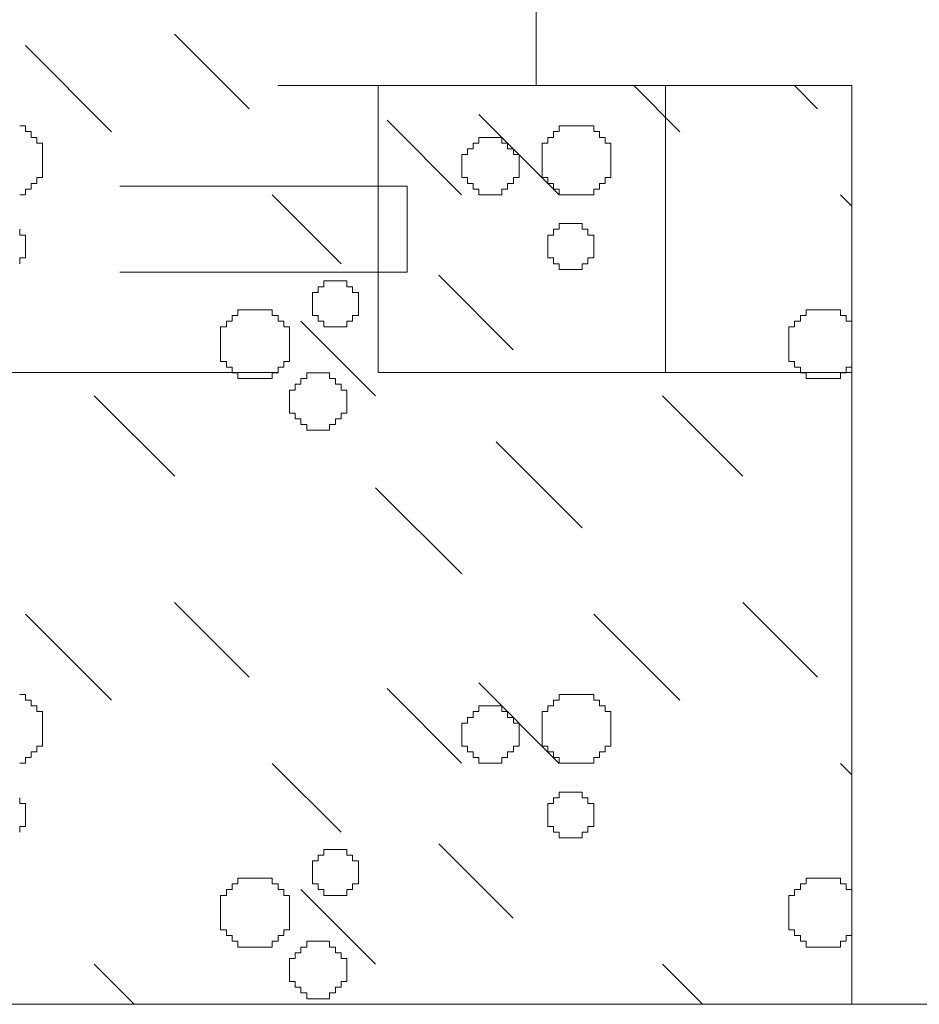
# Model space of a CAD drawing. Header units: millimetres. Extents: x -2274 to 12297, y -16157 to 26321.
# Tile 215 of 256: x -1393 to -1362, y 250 to 284. Entities that reach past the tile are written whole.
import ezdxf

# ---------------------------------------------------------------- set-up
doc = ezdxf.new("R2010")
doc.units = ezdxf.units.MM
doc.linetypes.add('4002', pattern=[2, 1, -1])
doc.linetypes.add('DASHED', pattern=[19.05, 12.7, -6.35])
doc.layers.add('- niebieska cienka - izolacja', color=120, linetype='Continuous')
doc.layers.add('- niebieska gruba', color=161, linetype='Continuous')
doc.layers.add('-ŚCIANY NOŚNE', color=4, linetype='Continuous', lineweight=53)
doc.layers.add('CIENKA - KRESKOWANIA', color=254, linetype='Continuous', lineweight=0)
doc.layers.add('DO USU', color=7, linetype='Continuous', true_color=0x969696)

msp = doc.modelspace()

# ---------------------------------------------------------------- linework, layer by layer
at = {"layer": '- niebieska cienka - izolacja', "color": 253, "linetype": 'Continuous', "lineweight": 13}
for p, q in [((-1387.597, 283.795), (-1384.997, 281.195)), ((-1387.597, 283.795), (-1384.997, 281.195)), ((-1392.795, 283.393), (-1389.795, 280.393)), ((-1392.795, 283.393), (-1389.795, 280.393)), ((-1371.602, 282), (-1369.995, 280.393)), ((-1371.602, 282), (-1369.995, 280.393)), ((-1366.002, 282), (-1365.197, 281.195)), ((-1366.002, 282), (-1365.197, 281.195)), ((-1376.995, 280.993), (-1374.195, 278.193)), ((-1376.995, 280.993), (-1374.195, 278.193)), ((-1392.995, 280.594), (-1392.795, 280.594)), ((-1392.795, 280.394), (-1392.795, 280.594)), ((-1380.197, 280.795), (-1377.597, 278.195)), ((-1380.197, 280.795), (-1377.597, 278.195)), ((-1374.195, 280.394), (-1374.195, 280.594)), ((-1374.195, 280.594), (-1373.995, 280.594)), ((-1373.995, 280.594), (-1373.795, 280.594)), ((-1373.795, 280.594), (-1373.595, 280.594)), ((-1373.595, 280.594), (-1373.395, 280.594)), ((-1373.395, 280.594), (-1373.195, 280.594)), ((-1373.195, 280.594), (-1372.995, 280.594)), ((-1372.995, 280.394), (-1372.995, 280.594)), ((-1392.795, 280.394), (-1392.595, 280.394)), ((-1392.595, 280.194), (-1392.595, 280.394)), ((-1392.595, 280.194), (-1392.395, 280.194)), ((-1392.395, 279.994), (-1392.395, 280.194)), ((-1376.995, 280.194), (-1376.795, 280.194)), ((-1376.995, 279.994), (-1376.995, 280.194)), ((-1376.795, 280.194), (-1376.595, 280.194)), ((-1376.595, 280.194), (-1376.395, 280.194)), ((-1376.395, 280.194), (-1376.195, 280.194)), ((-1376.195, 279.994), (-1376.195, 280.194)), ((-1374.595, 279.994), (-1374.595, 280.194)), ((-1374.595, 280.194), (-1374.395, 280.194)), ((-1374.395, 280.194), (-1374.395, 280.394)), ((-1374.395, 280.394), (-1374.195, 280.394)), ((-1372.995, 280.394), (-1372.795, 280.394)), ((-1372.795, 280.194), (-1372.795, 280.394)), ((-1372.795, 280.194), (-1372.595, 280.194)), ((-1372.595, 279.994), (-1372.595, 280.194)), ((-1392.395, 279.994), (-1392.195, 279.994)), ((-1392.195, 279.794), (-1392.195, 279.994)), ((-1377.195, 279.994), (-1376.995, 279.994)), ((-1377.195, 279.794), (-1377.195, 279.994)), ((-1376.195, 279.994), (-1375.995, 279.994)), ((-1375.995, 279.794), (-1375.995, 279.994)), ((-1374.795, 279.794), (-1374.795, 279.994)), ((-1374.795, 279.994), (-1374.595, 279.994)), ((-1372.595, 279.994), (-1372.395, 279.994)), ((-1372.395, 279.794), (-1372.395, 279.994)), ((-1392.195, 279.594), (-1392.195, 279.794)), ((-1392.195, 279.394), (-1392.195, 279.594)), ((-1377.595, 279.594), (-1377.395, 279.594)), ((-1377.595, 279.394), (-1377.595, 279.594)), ((-1377.395, 279.594), (-1377.395, 279.794)), ((-1377.395, 279.794), (-1377.195, 279.794)), ((-1375.995, 279.794), (-1375.795, 279.794)), ((-1375.795, 279.594), (-1375.795, 279.794)), ((-1375.795, 279.594), (-1375.595, 279.594)), ((-1375.595, 279.394), (-1375.595, 279.594)), ((-1374.795, 279.594), (-1374.795, 279.794)), ((-1374.795, 279.394), (-1374.795, 279.594)), ((-1372.395, 279.594), (-1372.395, 279.794)), ((-1372.395, 279.394), (-1372.395, 279.594)), ((-1392.195, 279.194), (-1392.195, 279.394)), ((-1392.195, 278.994), (-1392.195, 279.194)), ((-1377.595, 279.194), (-1377.595, 279.394)), ((-1377.595, 278.994), (-1377.595, 279.194)), ((-1375.595, 279.194), (-1375.595, 279.394)), ((-1375.595, 278.994), (-1375.595, 279.194)), ((-1374.795, 279.194), (-1374.795, 279.394)), ((-1374.795, 278.994), (-1374.795, 279.194)), ((-1372.395, 279.194), (-1372.395, 279.394)), ((-1372.395, 278.994), (-1372.395, 279.194)), ((-1392.195, 278.794), (-1392.195, 278.994)), ((-1377.595, 278.794), (-1377.595, 278.994)), ((-1375.595, 278.794), (-1375.595, 278.994)), ((-1374.795, 278.794), (-1374.795, 278.994)), ((-1372.395, 278.794), (-1372.395, 278.994)), ((-1392.595, 278.594), (-1392.395, 278.594)), ((-1392.595, 278.394), (-1392.595, 278.594)), ((-1392.395, 278.794), (-1392.195, 278.794)), ((-1392.395, 278.594), (-1392.395, 278.794)), ((-1377.595, 278.794), (-1377.395, 278.794)), ((-1377.395, 278.594), (-1377.395, 278.794)), ((-1377.395, 278.594), (-1377.195, 278.594)), ((-1377.195, 278.394), (-1377.195, 278.594)), ((-1375.995, 278.394), (-1375.995, 278.594)), ((-1375.995, 278.594), (-1375.795, 278.594)), ((-1375.795, 278.594), (-1375.795, 278.794)), ((-1375.795, 278.794), (-1375.595, 278.794)), ((-1374.795, 278.794), (-1374.595, 278.794)), ((-1374.595, 278.594), (-1374.595, 278.794)), ((-1374.595, 278.594), (-1374.395, 278.594)), ((-1374.395, 278.394), (-1374.395, 278.594)), ((-1372.795, 278.594), (-1372.595, 278.594)), ((-1372.795, 278.394), (-1372.795, 278.594)), ((-1372.595, 278.794), (-1372.395, 278.794)), ((-1372.595, 278.594), (-1372.595, 278.794)), ((-1392.995, 278.194), (-1392.795, 278.194)), ((-1392.795, 278.394), (-1392.595, 278.394)), ((-1392.795, 278.194), (-1392.795, 278.394)), ((-1384.195, 278.193), (-1381.795, 275.793)), ((-1384.195, 278.193), (-1381.795, 275.793)), ((-1377.195, 278.394), (-1376.995, 278.394)), ((-1376.995, 278.194), (-1376.995, 278.394)), ((-1376.995, 278.194), (-1376.795, 278.194)), ((-1376.795, 278.194), (-1376.595, 278.194)), ((-1376.595, 278.194), (-1376.395, 278.194)), ((-1376.395, 278.194), (-1376.195, 278.194)), ((-1376.195, 278.194), (-1376.195, 278.394)), ((-1376.195, 278.394), (-1375.995, 278.394)), ((-1374.395, 278.394), (-1374.195, 278.394)), ((-1374.195, 278.194), (-1374.195, 278.394)), ((-1374.195, 278.194), (-1373.995, 278.194)), ((-1373.995, 278.194), (-1373.795, 278.194)), ((-1373.795, 278.194), (-1373.595, 278.194)), ((-1373.595, 278.194), (-1373.395, 278.194)), ((-1373.395, 278.194), (-1373.195, 278.194)), ((-1373.195, 278.194), (-1372.995, 278.194)), ((-1372.995, 278.394), (-1372.795, 278.394)), ((-1372.995, 278.194), (-1372.995, 278.394)), ((-1364.395, 278.193), (-1364, 277.798)), ((-1364.395, 278.193), (-1364, 277.798)), ((-1374.195, 276.994), (-1374.195, 277.194)), ((-1374.195, 277.194), (-1373.995, 277.194)), ((-1373.995, 277.194), (-1373.795, 277.194)), ((-1373.795, 277.194), (-1373.595, 277.194)), ((-1373.595, 277.194), (-1373.395, 277.194)), ((-1373.395, 276.994), (-1373.395, 277.194)), ((-1392.995, 276.794), (-1392.995, 276.994)), ((-1392.995, 276.794), (-1392.795, 276.794)), ((-1392.795, 276.594), (-1392.795, 276.794)), ((-1374.595, 276.594), (-1374.595, 276.794)), ((-1374.595, 276.794), (-1374.395, 276.794)), ((-1374.395, 276.994), (-1374.195, 276.994)), ((-1374.395, 276.794), (-1374.395, 276.994)), ((-1373.395, 276.994), (-1373.195, 276.994)), ((-1373.195, 276.794), (-1373.195, 276.994)), ((-1373.195, 276.794), (-1372.995, 276.794)), ((-1372.995, 276.594), (-1372.995, 276.794)), ((-1392.795, 276.394), (-1392.795, 276.594)), ((-1374.595, 276.394), (-1374.595, 276.594)), ((-1372.995, 276.394), (-1372.995, 276.594)), ((-1392.795, 276.194), (-1392.795, 276.394)), ((-1392.795, 275.994), (-1392.795, 276.194)), ((-1374.595, 276.194), (-1374.595, 276.394)), ((-1374.595, 275.994), (-1374.595, 276.194)), ((-1372.995, 276.194), (-1372.995, 276.394)), ((-1372.995, 275.994), (-1372.995, 276.194)), ((-1392.995, 275.994), (-1392.795, 275.994)), ((-1392.995, 275.794), (-1392.995, 275.994)), ((-1374.595, 275.994), (-1374.395, 275.994)), ((-1374.395, 275.794), (-1374.395, 275.994)), ((-1374.395, 275.794), (-1374.195, 275.794)), ((-1374.195, 275.594), (-1374.195, 275.794)), ((-1373.395, 275.794), (-1373.195, 275.794)), ((-1373.395, 275.594), (-1373.395, 275.794)), ((-1373.195, 275.994), (-1372.995, 275.994)), ((-1373.195, 275.794), (-1373.195, 275.994)), ((-1378.397, 275.395), (-1375.797, 272.795)), ((-1378.397, 275.395), (-1375.797, 272.795)), ((-1374.195, 275.594), (-1373.995, 275.594)), ((-1373.995, 275.594), (-1373.795, 275.594)), ((-1373.795, 275.594), (-1373.595, 275.594)), ((-1373.595, 275.594), (-1373.395, 275.594)), ((-1382.395, 274.994), (-1382.395, 275.194)), ((-1382.395, 275.194), (-1382.195, 275.194)), ((-1382.195, 275.194), (-1381.995, 275.194)), ((-1381.995, 275.194), (-1381.795, 275.194)), ((-1381.795, 275.194), (-1381.595, 275.194)), ((-1381.595, 274.994), (-1381.595, 275.194)), ((-1382.795, 274.594), (-1382.795, 274.794)), ((-1382.795, 274.794), (-1382.595, 274.794)), ((-1382.595, 274.994), (-1382.395, 274.994)), ((-1382.595, 274.794), (-1382.595, 274.994)), ((-1381.595, 274.994), (-1381.395, 274.994)), ((-1381.395, 274.794), (-1381.395, 274.994)), ((-1381.395, 274.794), (-1381.195, 274.794)), ((-1381.195, 274.594), (-1381.195, 274.794)), ((-1382.795, 274.394), (-1382.795, 274.594)), ((-1382.795, 274.194), (-1382.795, 274.394)), ((-1381.195, 274.394), (-1381.195, 274.594)), ((-1381.195, 274.194), (-1381.195, 274.394)), ((-1385.395, 273.994), (-1385.395, 274.194)), ((-1385.395, 274.194), (-1385.195, 274.194)), ((-1385.195, 274.194), (-1384.995, 274.194)), ((-1384.995, 274.194), (-1384.795, 274.194)), ((-1384.795, 274.194), (-1384.595, 274.194)), ((-1384.595, 274.194), (-1384.395, 274.194)), ((-1384.395, 274.194), (-1384.195, 274.194)), ((-1384.195, 273.994), (-1384.195, 274.194)), ((-1382.795, 273.994), (-1382.795, 274.194)), ((-1381.195, 273.994), (-1381.195, 274.194)), ((-1365.595, 273.994), (-1365.595, 274.194)), ((-1365.595, 274.194), (-1365.395, 274.194)), ((-1365.395, 274.194), (-1365.195, 274.194)), ((-1365.195, 274.194), (-1364.995, 274.194)), ((-1364.995, 274.194), (-1364.795, 274.194)), ((-1364.795, 274.194), (-1364.595, 274.194)), ((-1364.595, 274.194), (-1364.395, 274.194)), ((-1364.395, 273.994), (-1364.395, 274.194)), ((-1385.795, 273.594), (-1385.795, 273.794)), ((-1385.795, 273.794), (-1385.595, 273.794)), ((-1385.595, 273.794), (-1385.595, 273.994)), ((-1385.595, 273.994), (-1385.395, 273.994)), ((-1384.195, 273.994), (-1383.995, 273.994)), ((-1383.995, 273.794), (-1383.995, 273.994)), ((-1383.995, 273.794), (-1383.795, 273.794)), ((-1383.795, 273.594), (-1383.795, 273.794)), ((-1383.197, 273.795), (-1380.597, 271.195)), ((-1383.197, 273.795), (-1380.597, 271.195)), ((-1382.795, 273.994), (-1382.595, 273.994)), ((-1382.595, 273.794), (-1382.595, 273.994)), ((-1382.595, 273.794), (-1382.395, 273.794)), ((-1382.395, 273.594), (-1382.395, 273.794)), ((-1381.595, 273.794), (-1381.395, 273.794)), ((-1381.595, 273.594), (-1381.595, 273.794)), ((-1381.395, 273.994), (-1381.195, 273.994)), ((-1381.395, 273.794), (-1381.395, 273.994)), ((-1365.995, 273.594), (-1365.995, 273.794)), ((-1365.995, 273.794), (-1365.795, 273.794)), ((-1365.795, 273.794), (-1365.795, 273.994)), ((-1365.795, 273.994), (-1365.595, 273.994)), ((-1364.395, 273.994), (-1364.195, 273.994)), ((-1364.195, 273.794), (-1364.195, 273.994)), ((-1364.195, 273.794), (-1364, 273.794)), ((-1385.995, 273.394), (-1385.995, 273.594)), ((-1385.995, 273.594), (-1385.795, 273.594)), ((-1385.995, 273.194), (-1385.995, 273.394)), ((-1383.795, 273.594), (-1383.595, 273.594)), ((-1383.595, 273.394), (-1383.595, 273.594)), ((-1383.595, 273.194), (-1383.595, 273.394)), ((-1382.395, 273.594), (-1382.195, 273.594)), ((-1382.195, 273.594), (-1381.995, 273.594)), ((-1381.995, 273.594), (-1381.795, 273.594)), ((-1381.795, 273.594), (-1381.595, 273.594)), ((-1366.195, 273.394), (-1366.195, 273.594)), ((-1366.195, 273.594), (-1365.995, 273.594)), ((-1366.195, 273.194), (-1366.195, 273.394)), ((-1385.995, 272.994), (-1385.995, 273.194)), ((-1385.995, 272.794), (-1385.995, 272.994)), ((-1383.595, 272.994), (-1383.595, 273.194)), ((-1383.595, 272.794), (-1383.595, 272.994)), ((-1366.195, 272.994), (-1366.195, 273.194)), ((-1366.195, 272.794), (-1366.195, 272.994)), ((-1385.995, 272.594), (-1385.995, 272.794)), ((-1383.595, 272.594), (-1383.595, 272.794)), ((-1366.195, 272.594), (-1366.195, 272.794)), ((-1385.995, 272.394), (-1385.995, 272.594)), ((-1385.995, 272.394), (-1385.795, 272.394)), ((-1385.795, 272.194), (-1385.795, 272.394)), ((-1383.795, 272.394), (-1383.595, 272.394)), ((-1383.795, 272.194), (-1383.795, 272.394)), ((-1383.595, 272.394), (-1383.595, 272.594)), ((-1366.195, 272.394), (-1366.195, 272.594)), ((-1366.195, 272.394), (-1365.995, 272.394)), ((-1365.995, 272.194), (-1365.995, 272.394)), ((-1385.795, 272.194), (-1385.595, 272.194)), ((-1385.595, 271.994), (-1385.595, 272.194)), ((-1385.595, 271.994), (-1385.395, 271.994)), ((-1385.395, 271.794), (-1385.395, 271.994)), ((-1384.195, 271.994), (-1383.995, 271.994)), ((-1384.195, 271.794), (-1384.195, 271.994)), ((-1383.995, 272.194), (-1383.795, 272.194)), ((-1383.995, 271.994), (-1383.995, 272.194)), ((-1382.995, 271.994), (-1382.795, 271.994)), ((-1382.995, 271.794), (-1382.995, 271.994)), ((-1382.795, 271.994), (-1382.595, 271.994)), ((-1382.595, 271.994), (-1382.395, 271.994)), ((-1382.395, 271.994), (-1382.195, 271.994)), ((-1382.195, 271.794), (-1382.195, 271.994)), ((-1365.995, 272.194), (-1365.795, 272.194)), ((-1365.795, 271.994), (-1365.795, 272.194)), ((-1365.795, 271.994), (-1365.595, 271.994)), ((-1365.595, 271.794), (-1365.595, 271.994)), ((-1364.395, 271.994), (-1364.195, 271.994)), ((-1364.395, 271.794), (-1364.395, 271.994)), ((-1364.195, 272.194), (-1364, 272.194)), ((-1364.195, 271.994), (-1364.195, 272.194)), ((-1385.395, 271.794), (-1385.195, 271.794)), ((-1385.195, 271.794), (-1384.995, 271.794)), ((-1384.995, 271.794), (-1384.795, 271.794)), ((-1384.795, 271.794), (-1384.595, 271.794)), ((-1384.595, 271.794), (-1384.395, 271.794)), ((-1384.395, 271.794), (-1384.195, 271.794)), ((-1383.195, 271.794), (-1382.995, 271.794)), ((-1383.195, 271.594), (-1383.195, 271.794)), ((-1382.195, 271.794), (-1381.995, 271.794)), ((-1381.995, 271.594), (-1381.995, 271.794)), ((-1365.595, 271.794), (-1365.395, 271.794)), ((-1365.395, 271.794), (-1365.195, 271.794)), ((-1365.195, 271.794), (-1364.995, 271.794)), ((-1364.995, 271.794), (-1364.795, 271.794)), ((-1364.795, 271.794), (-1364.595, 271.794)), ((-1364.595, 271.794), (-1364.395, 271.794)), ((-1383.595, 271.394), (-1383.395, 271.394)), ((-1383.595, 271.194), (-1383.595, 271.394)), ((-1383.395, 271.394), (-1383.395, 271.594)), ((-1383.395, 271.594), (-1383.195, 271.594)), ((-1381.995, 271.594), (-1381.795, 271.594)), ((-1381.795, 271.394), (-1381.795, 271.594)), ((-1381.795, 271.394), (-1381.595, 271.394)), ((-1381.595, 271.194), (-1381.595, 271.394)), ((-1390.395, 271.193), (-1387.595, 268.393)), ((-1390.395, 271.193), (-1387.595, 268.393)), ((-1383.595, 270.994), (-1383.595, 271.194)), ((-1383.595, 270.794), (-1383.595, 270.994)), ((-1381.595, 270.994), (-1381.595, 271.194)), ((-1381.595, 270.794), (-1381.595, 270.994)), ((-1370.595, 271.193), (-1367.795, 268.393)), ((-1370.595, 271.193), (-1367.795, 268.393)), ((-1383.595, 270.594), (-1383.595, 270.794)), ((-1383.595, 270.594), (-1383.395, 270.594)), ((-1383.395, 270.394), (-1383.395, 270.594)), ((-1381.795, 270.394), (-1381.795, 270.594)), ((-1381.795, 270.594), (-1381.595, 270.594)), ((-1381.595, 270.594), (-1381.595, 270.794)), ((-1383.395, 270.394), (-1383.195, 270.394)), ((-1383.195, 270.194), (-1383.195, 270.394)), ((-1381.995, 270.194), (-1381.995, 270.394)), ((-1381.995, 270.394), (-1381.795, 270.394)), ((-1383.195, 270.194), (-1382.995, 270.194)), ((-1382.995, 269.994), (-1382.995, 270.194)), ((-1382.995, 269.994), (-1382.795, 269.994)), ((-1382.795, 269.994), (-1382.595, 269.994)), ((-1382.595, 269.994), (-1382.395, 269.994)), ((-1382.395, 269.994), (-1382.195, 269.994)), ((-1382.195, 269.994), (-1382.195, 270.194)), ((-1382.195, 270.194), (-1381.995, 270.194)), ((-1376.395, 269.593), (-1373.395, 266.593)), ((-1376.395, 269.593), (-1373.395, 266.593)), ((-1380.595, 267.993), (-1377.595, 264.993)), ((-1380.595, 267.993), (-1377.595, 264.993)), ((-1387.597, 263.995), (-1384.997, 261.395)), ((-1387.597, 263.995), (-1384.997, 261.395)), ((-1367.797, 263.995), (-1365.197, 261.395)), ((-1367.797, 263.995), (-1365.197, 261.395)), ((-1392.795, 263.593), (-1389.795, 260.593)), ((-1392.795, 263.593), (-1389.795, 260.593)), ((-1372.995, 263.593), (-1369.995, 260.593)), ((-1372.995, 263.593), (-1369.995, 260.593)), ((-1380.197, 260.995), (-1377.597, 258.395)), ((-1380.197, 260.995), (-1377.597, 258.395)), ((-1376.995, 261.193), (-1374.195, 258.393)), ((-1376.995, 261.193), (-1374.195, 258.393)), ((-1392.995, 260.794), (-1392.795, 260.794)), ((-1392.795, 260.594), (-1392.795, 260.794)), ((-1374.195, 260.594), (-1374.195, 260.794)), ((-1374.195, 260.794), (-1373.995, 260.794)), ((-1373.995, 260.794), (-1373.795, 260.794)), ((-1373.795, 260.794), (-1373.595, 260.794)), ((-1373.595, 260.794), (-1373.395, 260.794)), ((-1373.395, 260.794), (-1373.195, 260.794)), ((-1373.195, 260.794), (-1372.995, 260.794)), ((-1372.995, 260.594), (-1372.995, 260.794)), ((-1392.795, 260.594), (-1392.595, 260.594)), ((-1392.595, 260.394), (-1392.595, 260.594)), ((-1392.595, 260.394), (-1392.395, 260.394)), ((-1392.395, 260.194), (-1392.395, 260.394)), ((-1376.995, 260.394), (-1376.795, 260.394)), ((-1376.995, 260.194), (-1376.995, 260.394)), ((-1376.795, 260.394), (-1376.595, 260.394)), ((-1376.595, 260.394), (-1376.395, 260.394)), ((-1376.395, 260.394), (-1376.195, 260.394)), ((-1376.195, 260.194), (-1376.195, 260.394)), ((-1374.595, 260.194), (-1374.595, 260.394)), ((-1374.595, 260.394), (-1374.395, 260.394)), ((-1374.395, 260.394), (-1374.395, 260.594)), ((-1374.395, 260.594), (-1374.195, 260.594)), ((-1372.995, 260.594), (-1372.795, 260.594)), ((-1372.795, 260.394), (-1372.795, 260.594)), ((-1372.795, 260.394), (-1372.595, 260.394)), ((-1372.595, 260.194), (-1372.595, 260.394)), ((-1392.395, 260.194), (-1392.195, 260.194)), ((-1392.195, 259.994), (-1392.195, 260.194)), ((-1392.195, 259.794), (-1392.195, 259.994)), ((-1377.395, 259.794), (-1377.395, 259.994)), ((-1377.395, 259.994), (-1377.195, 259.994)), ((-1377.195, 260.194), (-1376.995, 260.194)), ((-1377.195, 259.994), (-1377.195, 260.194)), ((-1376.195, 260.194), (-1375.995, 260.194)), ((-1375.995, 259.994), (-1375.995, 260.194)), ((-1375.995, 259.994), (-1375.795, 259.994)), ((-1375.795, 259.794), (-1375.795, 259.994)), ((-1374.795, 259.994), (-1374.795, 260.194)), ((-1374.795, 260.194), (-1374.595, 260.194)), ((-1374.795, 259.794), (-1374.795, 259.994)), ((-1372.595, 260.194), (-1372.395, 260.194)), ((-1372.395, 259.994), (-1372.395, 260.194)), ((-1372.395, 259.794), (-1372.395, 259.994)), ((-1392.195, 259.594), (-1392.195, 259.794)), ((-1377.595, 259.794), (-1377.395, 259.794)), ((-1377.595, 259.594), (-1377.595, 259.794)), ((-1375.795, 259.794), (-1375.595, 259.794)), ((-1375.595, 259.594), (-1375.595, 259.794)), ((-1374.795, 259.594), (-1374.795, 259.794)), ((-1372.395, 259.594), (-1372.395, 259.794)), ((-1392.195, 259.394), (-1392.195, 259.594)), ((-1392.195, 259.194), (-1392.195, 259.394)), ((-1377.595, 259.394), (-1377.595, 259.594)), ((-1377.595, 259.194), (-1377.595, 259.394)), ((-1375.595, 259.394), (-1375.595, 259.594)), ((-1375.595, 259.194), (-1375.595, 259.394)), ((-1374.795, 259.394), (-1374.795, 259.594)), ((-1374.795, 259.194), (-1374.795, 259.394)), ((-1372.395, 259.394), (-1372.395, 259.594)), ((-1372.395, 259.194), (-1372.395, 259.394)), ((-1392.395, 258.994), (-1392.195, 258.994)), ((-1392.395, 258.794), (-1392.395, 258.994)), ((-1392.195, 258.994), (-1392.195, 259.194)), ((-1377.595, 258.994), (-1377.595, 259.194)), ((-1377.595, 258.994), (-1377.395, 258.994)), ((-1377.395, 258.794), (-1377.395, 258.994)), ((-1375.795, 258.794), (-1375.795, 258.994)), ((-1375.795, 258.994), (-1375.595, 258.994)), ((-1375.595, 258.994), (-1375.595, 259.194)), ((-1374.795, 258.994), (-1374.795, 259.194)), ((-1374.795, 258.994), (-1374.595, 258.994)), ((-1374.595, 258.794), (-1374.595, 258.994)), ((-1372.595, 258.994), (-1372.395, 258.994)), ((-1372.595, 258.794), (-1372.595, 258.994)), ((-1372.395, 258.994), (-1372.395, 259.194)), ((-1392.795, 258.594), (-1392.595, 258.594)), ((-1392.795, 258.394), (-1392.795, 258.594)), ((-1392.595, 258.794), (-1392.395, 258.794)), ((-1392.595, 258.594), (-1392.595, 258.794)), ((-1377.395, 258.794), (-1377.195, 258.794)), ((-1377.195, 258.594), (-1377.195, 258.794)), ((-1377.195, 258.594), (-1376.995, 258.594)), ((-1376.995, 258.394), (-1376.995, 258.594)), ((-1376.195, 258.394), (-1376.195, 258.594)), ((-1376.195, 258.594), (-1375.995, 258.594)), ((-1375.995, 258.594), (-1375.995, 258.794)), ((-1375.995, 258.794), (-1375.795, 258.794)), ((-1374.595, 258.794), (-1374.395, 258.794)), ((-1374.395, 258.594), (-1374.395, 258.794)), ((-1374.395, 258.594), (-1374.195, 258.594)), ((-1374.195, 258.394), (-1374.195, 258.594)), ((-1372.995, 258.594), (-1372.795, 258.594)), ((-1372.995, 258.394), (-1372.995, 258.594)), ((-1372.795, 258.794), (-1372.595, 258.794)), ((-1372.795, 258.594), (-1372.795, 258.794)), ((-1392.995, 258.394), (-1392.795, 258.394)), ((-1384.195, 258.393), (-1381.795, 255.993)), ((-1384.195, 258.393), (-1381.795, 255.993)), ((-1376.995, 258.394), (-1376.795, 258.394)), ((-1376.795, 258.394), (-1376.595, 258.394)), ((-1376.595, 258.394), (-1376.395, 258.394)), ((-1376.395, 258.394), (-1376.195, 258.394)), ((-1374.195, 258.394), (-1373.995, 258.394)), ((-1373.995, 258.394), (-1373.795, 258.394)), ((-1373.795, 258.394), (-1373.595, 258.394)), ((-1373.595, 258.394), (-1373.395, 258.394)), ((-1373.395, 258.394), (-1373.195, 258.394)), ((-1373.195, 258.394), (-1372.995, 258.394)), ((-1364.395, 258.393), (-1364, 257.998)), ((-1364.395, 258.393), (-1364, 257.998)), ((-1374.195, 257.194), (-1374.195, 257.394)), ((-1374.195, 257.394), (-1373.995, 257.394)), ((-1373.995, 257.394), (-1373.795, 257.394)), ((-1373.795, 257.394), (-1373.595, 257.394)), ((-1373.595, 257.394), (-1373.395, 257.394)), ((-1373.395, 257.194), (-1373.395, 257.394)), ((-1392.995, 256.994), (-1392.995, 257.194)), ((-1392.995, 256.994), (-1392.795, 256.994)), ((-1392.795, 256.794), (-1392.795, 256.994)), ((-1374.595, 256.794), (-1374.595, 256.994)), ((-1374.595, 256.994), (-1374.395, 256.994)), ((-1374.395, 257.194), (-1374.195, 257.194)), ((-1374.395, 256.994), (-1374.395, 257.194)), ((-1373.395, 257.194), (-1373.195, 257.194)), ((-1373.195, 256.994), (-1373.195, 257.194)), ((-1373.195, 256.994), (-1372.995, 256.994)), ((-1372.995, 256.794), (-1372.995, 256.994)), ((-1392.795, 256.594), (-1392.795, 256.794)), ((-1392.795, 256.394), (-1392.795, 256.594)), ((-1374.595, 256.594), (-1374.595, 256.794)), ((-1374.595, 256.394), (-1374.595, 256.594)), ((-1372.995, 256.594), (-1372.995, 256.794)), ((-1372.995, 256.394), (-1372.995, 256.594)), ((-1392.995, 256.194), (-1392.795, 256.194)), ((-1392.995, 255.994), (-1392.995, 256.194)), ((-1392.795, 256.194), (-1392.795, 256.394)), ((-1374.595, 256.194), (-1374.595, 256.394)), ((-1374.595, 256.194), (-1374.395, 256.194)), ((-1374.395, 255.994), (-1374.395, 256.194)), ((-1373.195, 256.194), (-1372.995, 256.194)), ((-1373.195, 255.994), (-1373.195, 256.194)), ((-1372.995, 256.194), (-1372.995, 256.394)), ((-1374.395, 255.994), (-1374.195, 255.994)), ((-1374.195, 255.794), (-1374.195, 255.994)), ((-1373.395, 255.994), (-1373.195, 255.994)), ((-1373.395, 255.794), (-1373.395, 255.994)), ((-1378.397, 255.595), (-1375.797, 252.995)), ((-1378.397, 255.595), (-1375.797, 252.995)), ((-1374.195, 255.794), (-1373.995, 255.794)), ((-1373.995, 255.794), (-1373.795, 255.794)), ((-1373.795, 255.794), (-1373.595, 255.794)), ((-1373.595, 255.794), (-1373.395, 255.794)), ((-1382.595, 255.194), (-1382.395, 255.194)), ((-1382.595, 254.994), (-1382.595, 255.194)), ((-1382.395, 255.194), (-1382.395, 255.394)), ((-1382.395, 255.394), (-1382.195, 255.394)), ((-1382.195, 255.394), (-1381.995, 255.394)), ((-1381.995, 255.394), (-1381.795, 255.394)), ((-1381.795, 255.394), (-1381.595, 255.394)), ((-1381.595, 255.194), (-1381.595, 255.394)), ((-1381.595, 255.194), (-1381.395, 255.194)), ((-1381.395, 254.994), (-1381.395, 255.194)), ((-1382.795, 254.794), (-1382.795, 254.994)), ((-1382.795, 254.994), (-1382.595, 254.994)), ((-1381.395, 254.994), (-1381.195, 254.994)), ((-1381.195, 254.794), (-1381.195, 254.994)), ((-1382.795, 254.594), (-1382.795, 254.794)), ((-1382.795, 254.394), (-1382.795, 254.594)), ((-1381.195, 254.594), (-1381.195, 254.794)), ((-1381.195, 254.394), (-1381.195, 254.594)), ((-1385.595, 253.994), (-1385.595, 254.194)), ((-1385.595, 254.194), (-1385.395, 254.194)), ((-1385.395, 254.194), (-1385.395, 254.394)), ((-1385.395, 254.394), (-1385.195, 254.394)), ((-1385.195, 254.394), (-1384.995, 254.394)), ((-1384.995, 254.394), (-1384.795, 254.394)), ((-1384.795, 254.394), (-1384.595, 254.394)), ((-1384.595, 254.394), (-1384.395, 254.394)), ((-1384.395, 254.394), (-1384.195, 254.394)), ((-1384.195, 254.194), (-1384.195, 254.394)), ((-1384.195, 254.194), (-1383.995, 254.194)), ((-1383.995, 253.994), (-1383.995, 254.194)), ((-1382.795, 254.194), (-1382.795, 254.394)), ((-1382.795, 254.194), (-1382.595, 254.194)), ((-1382.595, 253.994), (-1382.595, 254.194)), ((-1381.395, 254.194), (-1381.195, 254.194)), ((-1381.395, 253.994), (-1381.395, 254.194)), ((-1381.195, 254.194), (-1381.195, 254.394)), ((-1365.795, 253.994), (-1365.795, 254.194)), ((-1365.795, 254.194), (-1365.595, 254.194)), ((-1365.595, 254.194), (-1365.595, 254.394)), ((-1365.595, 254.394), (-1365.395, 254.394)), ((-1365.395, 254.394), (-1365.195, 254.394)), ((-1365.195, 254.394), (-1364.995, 254.394)), ((-1364.995, 254.394), (-1364.795, 254.394)), ((-1364.795, 254.394), (-1364.595, 254.394)), ((-1364.595, 254.394), (-1364.395, 254.394)), ((-1364.395, 254.194), (-1364.395, 254.394)), ((-1364.395, 254.194), (-1364.195, 254.194)), ((-1364.195, 253.994), (-1364.195, 254.194)), ((-1385.995, 253.594), (-1385.995, 253.794)), ((-1385.995, 253.794), (-1385.795, 253.794)), ((-1385.795, 253.794), (-1385.795, 253.994)), ((-1385.795, 253.994), (-1385.595, 253.994)), ((-1383.995, 253.994), (-1383.795, 253.994)), ((-1383.795, 253.794), (-1383.795, 253.994)), ((-1383.795, 253.794), (-1383.595, 253.794)), ((-1383.595, 253.594), (-1383.595, 253.794)), ((-1383.197, 253.995), (-1380.597, 251.395)), ((-1383.197, 253.995), (-1380.597, 251.395)), ((-1382.595, 253.994), (-1382.395, 253.994)), ((-1382.395, 253.794), (-1382.395, 253.994)), ((-1382.395, 253.794), (-1382.195, 253.794)), ((-1382.195, 253.794), (-1381.995, 253.794)), ((-1381.995, 253.794), (-1381.795, 253.794)), ((-1381.795, 253.794), (-1381.595, 253.794)), ((-1381.595, 253.994), (-1381.395, 253.994)), ((-1381.595, 253.794), (-1381.595, 253.994)), ((-1366.195, 253.594), (-1366.195, 253.794)), ((-1366.195, 253.794), (-1365.995, 253.794)), ((-1365.995, 253.794), (-1365.995, 253.994)), ((-1365.995, 253.994), (-1365.795, 253.994)), ((-1364.195, 253.994), (-1364, 253.994)), ((-1385.995, 253.394), (-1385.995, 253.594)), ((-1383.595, 253.394), (-1383.595, 253.594)), ((-1366.195, 253.394), (-1366.195, 253.594)), ((-1385.995, 253.194), (-1385.995, 253.394)), ((-1385.995, 252.994), (-1385.995, 253.194)), ((-1383.595, 253.194), (-1383.595, 253.394)), ((-1383.595, 252.994), (-1383.595, 253.194)), ((-1366.195, 253.194), (-1366.195, 253.394)), ((-1366.195, 252.994), (-1366.195, 253.194)), ((-1385.995, 252.794), (-1385.995, 252.994)), ((-1385.995, 252.594), (-1385.995, 252.794)), ((-1383.595, 252.794), (-1383.595, 252.994)), ((-1383.595, 252.594), (-1383.595, 252.794)), ((-1366.195, 252.794), (-1366.195, 252.994)), ((-1366.195, 252.594), (-1366.195, 252.794)), ((-1385.995, 252.594), (-1385.795, 252.594)), ((-1385.795, 252.394), (-1385.795, 252.594)), ((-1383.795, 252.594), (-1383.595, 252.594)), ((-1383.795, 252.394), (-1383.795, 252.594)), ((-1366.195, 252.594), (-1365.995, 252.594)), ((-1365.995, 252.394), (-1365.995, 252.594)), ((-1385.795, 252.394), (-1385.595, 252.394)), ((-1385.595, 252.194), (-1385.595, 252.394)), ((-1385.595, 252.194), (-1385.395, 252.194)), ((-1385.395, 251.994), (-1385.395, 252.194)), ((-1384.195, 252.194), (-1383.995, 252.194)), ((-1384.195, 251.994), (-1384.195, 252.194)), ((-1383.995, 252.394), (-1383.795, 252.394)), ((-1383.995, 252.194), (-1383.995, 252.394)), ((-1382.995, 252.194), (-1382.795, 252.194)), ((-1382.995, 251.994), (-1382.995, 252.194)), ((-1382.795, 252.194), (-1382.595, 252.194)), ((-1382.595, 252.194), (-1382.395, 252.194)), ((-1382.395, 252.194), (-1382.195, 252.194)), ((-1382.195, 251.994), (-1382.195, 252.194)), ((-1365.995, 252.394), (-1365.795, 252.394)), ((-1365.795, 252.194), (-1365.795, 252.394)), ((-1365.795, 252.194), (-1365.595, 252.194)), ((-1365.595, 251.994), (-1365.595, 252.194)), ((-1364.395, 252.194), (-1364.195, 252.194)), ((-1364.395, 251.994), (-1364.395, 252.194)), ((-1364.195, 252.394), (-1364, 252.394)), ((-1364.195, 252.194), (-1364.195, 252.394)), ((-1385.395, 251.994), (-1385.195, 251.994)), ((-1385.195, 251.994), (-1384.995, 251.994)), ((-1384.995, 251.994), (-1384.795, 251.994)), ((-1384.795, 251.994), (-1384.595, 251.994)), ((-1384.595, 251.994), (-1384.395, 251.994)), ((-1384.395, 251.994), (-1384.195, 251.994)), ((-1383.395, 251.594), (-1383.395, 251.794)), ((-1383.395, 251.794), (-1383.195, 251.794)), ((-1383.195, 251.994), (-1382.995, 251.994)), ((-1383.195, 251.794), (-1383.195, 251.994)), ((-1382.195, 251.994), (-1381.995, 251.994)), ((-1381.995, 251.794), (-1381.995, 251.994)), ((-1381.995, 251.794), (-1381.795, 251.794)), ((-1381.795, 251.594), (-1381.795, 251.794)), ((-1365.595, 251.994), (-1365.395, 251.994)), ((-1365.395, 251.994), (-1365.195, 251.994)), ((-1365.195, 251.994), (-1364.995, 251.994)), ((-1364.995, 251.994), (-1364.795, 251.994)), ((-1364.795, 251.994), (-1364.595, 251.994)), ((-1364.595, 251.994), (-1364.395, 251.994)), ((-1390.395, 251.393), (-1389.002, 250)), ((-1390.395, 251.393), (-1389.002, 250)), ((-1383.595, 251.594), (-1383.395, 251.594)), ((-1383.595, 251.394), (-1383.595, 251.594)), ((-1383.595, 251.194), (-1383.595, 251.394)), ((-1381.795, 251.594), (-1381.595, 251.594)), ((-1381.595, 251.394), (-1381.595, 251.594)), ((-1381.595, 251.194), (-1381.595, 251.394)), ((-1370.595, 251.393), (-1369.202, 250)), ((-1370.595, 251.393), (-1369.202, 250)), ((-1383.595, 250.994), (-1383.595, 251.194)), ((-1381.595, 250.994), (-1381.595, 251.194)), ((-1383.595, 250.794), (-1383.595, 250.994)), ((-1383.595, 250.794), (-1383.395, 250.794)), ((-1383.395, 250.594), (-1383.395, 250.794)), ((-1381.795, 250.594), (-1381.795, 250.794)), ((-1381.795, 250.794), (-1381.595, 250.794)), ((-1381.595, 250.794), (-1381.595, 250.994)), ((-1383.395, 250.594), (-1383.195, 250.594)), ((-1383.195, 250.394), (-1383.195, 250.594)), ((-1383.195, 250.394), (-1382.995, 250.394)), ((-1382.995, 250.194), (-1382.995, 250.394)), ((-1382.195, 250.194), (-1382.195, 250.394)), ((-1382.195, 250.394), (-1381.995, 250.394)), ((-1381.995, 250.394), (-1381.995, 250.594)), ((-1381.995, 250.594), (-1381.795, 250.594)), ((-1382.995, 250.194), (-1382.795, 250.194)), ((-1382.795, 250.194), (-1382.595, 250.194)), ((-1382.595, 250.194), (-1382.395, 250.194)), ((-1382.395, 250.194), (-1382.195, 250.194))]:
    msp.add_line(p, q, dxfattribs=at)
at = {"layer": '- niebieska gruba', "color": 253, "lineweight": 13}
msp.add_line((-1364, 250), (-1464, 250), dxfattribs=at)
at = {"layer": '-ŚCIANY NOŚNE', "color": 253, "lineweight": 13}
for p, q in [((-1375, 301), (-1375, 282)), ((-1375, 282), (-1364, 282)), ((-1364, 282), (-1364, 250)), ((-1364, 250), (-1364, 282)), ((-1364, 250), (-1175, 250))]:
    msp.add_line(p, q, dxfattribs=at)
at = {"layer": 'CIENKA - KRESKOWANIA', "color": 253, "linetype": 'DASHED', "lineweight": 13, "ltscale": 0.5}
for p, q in [((-1375, 301), (-1375, 282)), ((-1375, 282), (-1364, 282))]:
    msp.add_line(p, q, dxfattribs=at)
at = {"layer": 'DO USU', "color": 253, "linetype": '4002', "lineweight": 13, "ltscale": 10}
for p, q in [((-1464, 282), (-1364, 282)), ((-1380.5, 282), (-1380.5, 272)), ((-1370.5, 282), (-1380.5, 282)), ((-1370.5, 272), (-1370.5, 282)), ((-1364, 282), (-1364, 272)), ((-1379.5, 278.5), (-1449.5, 278.5)), ((-1379.5, 275.5), (-1379.5, 278.5)), ((-1449.5, 275.5), (-1379.5, 275.5)), ((-1364, 272), (-1464, 272)), ((-1380.5, 272), (-1370.5, 272))]:
    msp.add_line(p, q, dxfattribs=at)

doc.saveas('drawing.dxf')
